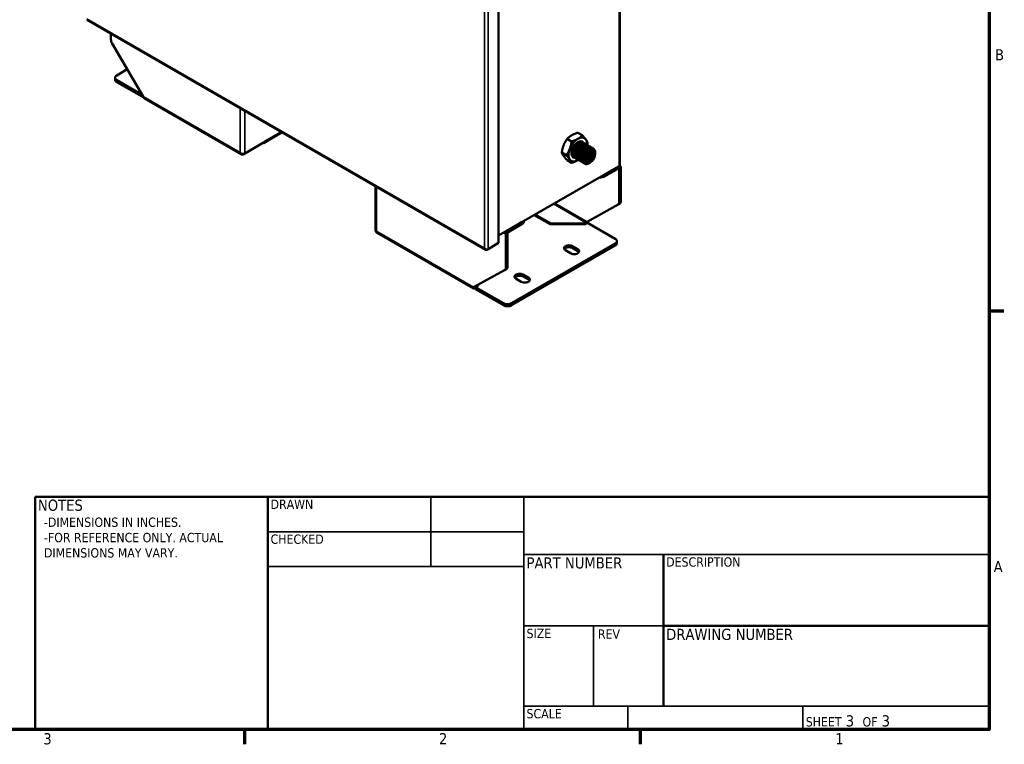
# Model space of a CAD drawing. Header units: inches. Extents: x 0 to 136, y 2 to 86.
# Tile 91 of 144: x 92 to 135, y 3 to 35. Entities that reach past the tile are written whole.
import ezdxf
from ezdxf.enums import TextEntityAlignment as Align

# ---------------------------------------------------------------- set-up
doc = ezdxf.new("R2010")
doc.units = ezdxf.units.IN
doc.header["$LTSCALE"] = 4
doc.header["$MEASUREMENT"] = 0
for name, color, linetype, lineweight in [('Border (ANSI)', 7, 'Continuous', 70), ('Symbol (ANSI)', 7, 'Continuous', 25), ('Title (ANSI)', 7, 'Continuous', 50), ('Visible (ANSI)', 7, 'Continuous', 50), ('Visible Narrow (ANSI)', 7, 'Continuous', 35)]:
    doc.layers.add(name, color=color, linetype=linetype, lineweight=lineweight)
doc.styles.add('Dimension Text', font='tahoma.ttf')
doc.styles.add('Note Text (ANSI)', font='tahoma.ttf')
doc.styles.get("Standard").update_dxf_attribs({"font": 'tahoma.ttf'})
doc.styles.add('Text Style38', font='tahoma.ttf')

# ---------------------------------------------------------------- blocks, each defined once
blk = doc.blocks.new('Borders Default Border')
at = {"layer": 'Border (ANSI)'}
for p, q in [((33.5, 5.5), (33.66, 5.5)), ((25.5, 1), (25.5, 0.84)), ((29.75, 1), (29.75, 0.84))]:
    blk.add_line(p, q, dxfattribs=at)
at = {"layer": 'Border (ANSI)', "flags": 128}
blk.add_lwpolyline([(0.5, 1), (0.5, 21), (33.5, 21), (33.5, 1), (0.5, 1)], dxfattribs=at)
at = {"layer": 'Border (ANSI)', "char_height": 0.12, "attachment_point": 7, "style": 'Dimension Text'}
for s, insert in [('B', (33.563, 8.19)), ('A', (33.549, 2.69)), ('3', (23.338, 0.837)), ('2', (27.589, 0.84)), ('1', (31.848, 0.84))]:
    blk.add_mtext(s, dxfattribs=dict(at, insert=insert))
blk = doc.blocks.new('Title Blocks ECS Standard w Comments')
at = {"layer": 'Title (ANSI)'}
for p, q in [((2.182, 4.682), (2.182, 7.182)), ((2.182, 7.182), (4.682, 7.182)), ((4.682, 7.182), (4.682, 4.682)), ((12.432, 7.182), (4.682, 7.182)), ((4.682, 7.182), (4.682, 4.682)), ((12.432, 4.682), (12.432, 7.182)), ((8.932, 6.562), (8.932, 4.932)), ((8.932, 5.794), (12.432, 5.794)), ((4.682, 4.682), (2.182, 4.682)), ((4.682, 4.682), (12.432, 4.682))]:
    blk.add_line(p, q, dxfattribs=at)
at = {"layer": 'Title (ANSI)', "lineweight": 35}
for p, q in [((6.432, 6.432), (6.432, 7.182)), ((7.432, 4.682), (7.432, 7.182)), ((4.682, 6.807), (7.432, 6.807)), ((7.432, 6.562), (12.432, 6.562)), ((4.682, 6.432), (7.432, 6.432)), ((8.932, 5.794), (7.432, 5.794)), ((8.182, 4.932), (8.182, 5.794)), ((12.432, 4.932), (7.432, 4.932)), ((8.552, 4.932), (8.552, 4.682)), ((10.432, 4.932), (10.432, 4.682))]:
    blk.add_line(p, q, dxfattribs=at)
at = {"layer": 'Title (ANSI)', "style": 'Text Style38'}
for s, p in [('DRAWN', (4.712, 7.152)), ('CHECKED', (4.712, 6.777)), ('DESCRIPTION', (8.962, 6.532)), ('SIZE', (7.462, 5.764)), ('REV', (8.229, 5.757)), ('SCALE', (7.462, 4.902))]:
    blk.add_text(s, height=0.1, dxfattribs=at).set_placement(p, align=Align.TOP_LEFT)
at = {"layer": 'Title (ANSI)', "char_height": 0.12, "style": 'Note Text (ANSI)'}
for s, insert, attachment_point in [('\\fTahoma|b0|i0;NOTES', (2.212, 7.152), 1), ('\\fTahoma|b0|i0;PART NUMBER', (7.462, 6.532), 1), ('\\fTahoma|b0|i0;DRAWING NUMBER', (8.962, 5.764), 1), ('\\fTahoma|b0|i0;\\H0.1000;SHEET\\fTahoma|b0|i0;\\H0.1200; 3  \\fTahoma|b0|i0;\\H0.1000;OF\\fTahoma|b0|i0;\\H0.1200; 3 ', (10.462, 4.712), 7)]:
    blk.add_mtext(s, dxfattribs=dict(at, insert=insert, attachment_point=attachment_point))
at = {"layer": 'Title (ANSI)', "lineweight": 30, "flags": 63}
for tag, p in [('AUTHOR', (4.712, 6.837)), ('CREATION_DATE', (6.462, 6.837)), ('CHECKED_BY', (4.712, 6.462)), ('CHECKED_DATE', (6.462, 6.462))]:
    blk.add_attdef(tag, text='', height=0.125, dxfattribs=at).set_placement(p, align=Align.BOTTOM_LEFT)
for tag, p in [('COMPANY', (9.932, 6.872)), ('Sheet_Size', (7.807, 5.307)), ('REVISION_NUMBER', (8.557, 5.307)), ('<DRAWING_NUMBER>', (10.682, 5.326))]:
    blk.add_attdef(tag, text='', height=0.24, dxfattribs=at).set_placement(p, align=Align.MIDDLE_CENTER)
for tag, height, p in [('-_Dimensions_in_inches.^M-_For_reference_only._Actual_^Mdimensions_may_vary.', 0.12, (2.212, 6.932)), ('DESCRIPTION', 0.125, (8.962, 6.312))]:
    blk.add_attdef(tag, text='', height=height, dxfattribs=at).set_placement(p, align=Align.TOP_LEFT)
blk.add_attdef('PART_NUMBER', text='', height=0.2, dxfattribs=at).set_placement((7.462, 6.223), align=Align.MIDDLE_LEFT)
blk.add_attdef('Initial_View_Scale', text='', height=0.12, dxfattribs=at).set_placement((8.522, 4.712), align=Align.BOTTOM_RIGHT)

msp = doc.modelspace()

# ---------------------------------------------------------------- linework, layer by layer
at = {"layer": 'Visible (ANSI)'}
for p, q in [((112.922, 24.91), (112.922, 64.3058)), ((118.1337, 40.0348), (118.1337, 28.2616)), ((95.2261, 34.5081), (112.3627, 24.6142)), ((96.2604, 33.6547), (96.2604, 33.9109)), ((96.3135, 33.4782), (97.6462, 31.2023)), ((96.5107, 32.1147), (96.96, 32.3741)), ((96.4375, 31.9278), (96.4375, 32.0127)), ((97.5994, 31.282), (96.5107, 31.9106)), ((97.667, 31.1581), (96.5107, 31.8257)), ((97.7055, 31.1195), (101.8734, 28.7132)), ((102.8153, 29.2064), (103.6121, 29.6664)), ((116.5187, 29.5374), (116.3246, 29.6495)), ((102.8449, 29.2398), (102.0187, 28.7628)), ((102.845, 29.272), (102.8449, 29.272)), ((102.8449, 29.272), (102.8449, 29.2398)), ((116.0594, 29.2722), (115.8653, 29.3843)), ((116.5342, 29.237), (116.5397, 29.2338)), ((116.5784, 29.2115), (116.5839, 29.2083)), ((115.8298, 28.6804), (115.6356, 28.7925)), ((116.6225, 29.186), (116.6281, 29.1828)), ((116.6667, 29.1605), (116.6723, 29.1573)), ((116.7109, 29.135), (116.7165, 29.1318)), ((116.7551, 29.1095), (116.7607, 29.1063)), ((116.7993, 29.0839), (116.8049, 29.0808)), ((116.8435, 29.0584), (116.849, 29.0552)), ((116.8877, 29.0329), (116.8932, 29.0297)), ((116.9319, 29.0074), (116.9374, 29.0042)), ((116.9761, 28.9819), (116.9816, 28.9787)), ((117.0759, 28.7464), (117.0759, 28.7853)), ((101.8476, 28.7489), (101.8476, 28.7489)), ((102.0187, 28.7628), (101.9451, 28.7203)), ((116.0594, 28.3537), (115.8653, 28.4658)), ((116.1371, 28.6003), (116.1426, 28.5971)), ((116.1813, 28.5748), (116.1868, 28.5716)), ((116.2255, 28.5492), (116.231, 28.5461)), ((116.2696, 28.5237), (116.2752, 28.5205)), ((116.3138, 28.4982), (116.3194, 28.495)), ((116.358, 28.4727), (116.3636, 28.4695)), ((116.4022, 28.4472), (116.4078, 28.444)), ((116.4464, 28.4217), (116.4519, 28.4185)), ((116.4906, 28.3962), (116.4961, 28.393)), ((116.5348, 28.3706), (116.5403, 28.3674)), ((116.8368, 28.3533), (116.8142, 28.3402)), ((116.8549, 28.3637), (116.8394, 28.3548)), ((112.922, 25.2255), (118.1005, 28.2153)), ((116.579, 28.3451), (116.5845, 28.3419)), ((117.4736, 27.8534), (118.0793, 28.2031)), ((117.4736, 27.7685), (118.0793, 28.1182)), ((118.1072, 26.672), (118.1072, 28.1021)), ((118.151, 28.2102), (118.1186, 28.2289)), ((118.1807, 26.7145), (118.1807, 28.1445)), ((107.6335, 25.4383), (107.6335, 27.3446)), ((116.7214, 25.8197), (118.0541, 26.5568)), ((118.0554, 26.5576), (118.1289, 26.6)), ((114.0113, 25.8544), (114.0113, 25.8293)), ((114.4543, 26.1102), (115.1317, 25.7191)), ((115.1686, 25.7484), (114.4981, 26.1355)), ((116.6876, 25.8141), (116.747, 25.7982)), ((113.3324, 25.4624), (113.9381, 25.8121)), ((113.3324, 25.3775), (113.9381, 25.7272)), ((116.6343, 25.7191), (115.1317, 25.7191)), ((116.5828, 25.7484), (115.1686, 25.7484)), ((115.1686, 25.7191), (115.1686, 25.7484)), ((116.6582, 25.7919), (116.5828, 25.7484)), ((116.5828, 25.7191), (116.5828, 25.7484)), ((116.6343, 25.7191), (116.7372, 25.7785)), ((116.6582, 25.7919), (116.6582, 25.7329)), ((116.7372, 25.7785), (117.9304, 25.0896)), ((107.6774, 25.3622), (111.8453, 22.9559)), ((113.231, 23.8567), (113.231, 25.2868)), ((113.3045, 23.8992), (113.3045, 25.3293)), ((118.0036, 24.9026), (118.0036, 24.9875)), ((112.3116, 24.6821), (112.3115, 24.682)), ((112.3689, 24.6366), (112.3568, 24.6184)), ((112.4194, 24.6198), (112.4718, 24.6501)), ((112.4718, 24.6501), (112.922, 24.91)), ((117.9304, 24.8855), (113.4813, 22.3168)), ((117.9304, 24.8006), (113.4813, 22.2319)), ((116.0152, 24.4687), (115.7942, 24.5962)), ((116.1036, 24.7748), (116.3246, 24.6473)), ((116.1036, 24.6899), (116.3246, 24.5624)), ((113.1779, 23.7415), (111.8452, 23.0044)), ((113.2527, 23.7847), (113.1792, 23.7423)), ((113.8939, 23.2439), (113.6729, 23.3715)), ((113.9823, 23.5501), (114.2032, 23.4225)), ((113.9823, 23.4652), (114.2032, 23.3376)), ((111.8673, 23.0071), (111.8363, 22.963)), ((111.9112, 23.0409), (111.9112, 22.9663)), ((111.9345, 22.9798), (111.9112, 22.9663)), ((111.9345, 23.0057), (112.0374, 23.0651)), ((113.1277, 22.3168), (111.9345, 23.0057)), ((111.9345, 22.9208), (111.9345, 23.0057)), ((113.1277, 22.2319), (111.9345, 22.9208)), ((111.9866, 23.0358), (111.9866, 23.0826)), ((112.0374, 23.1107), (112.0374, 23.0651))]:
    msp.add_line(p, q, dxfattribs=at)
for centre, major_axis, ratio, start_param, end_param in [((96.4372, 33.5526), (-0.125, 0.2165), 0.5773503, 0.7853982, 1.5814073), ((96.6875, 32.0127), (-0.25, 0), 0.5773503, 5.4977871, 7.0685835), ((96.6875, 31.9278), (-0.25, 0), 0.5773503, 0, 0.7853982), ((102.7436, 29.3306), (0.0717, -0.1242), 0.5773503, 5.8353546, 6.731016), ((102.7436, 29.3306), (-0.0717, 0.1242), 0.5773503, 3.8938504, 3.9269908), ((116.3246, 28.925), (-0.2812, -0.4871), 0.5773503, 3.9269908, 4.9741884), ((116.3246, 28.925), (-0.1953, -0.3383), 0.5773503, 2.8520383, 6.5682056), ((116.3246, 28.925), (0.2812, 0.4871), 0.5773503, 6.0213859, 7.0685835), ((116.3246, 28.925), (0.2812, 0.4871), 0.5773503, 5.4417315, 6.0213859), ((101.9173, 28.8534), (0.1011, -0.1755), 0.5779275, 4.7128901, 4.991226), ((101.9173, 28.8534), (-0.1014, 0.1754), 0.5779275, 1.5702952, 1.8486311), ((116.3246, 28.925), (-0.2812, -0.4871), 0.5773503, 4.9741884, 6.0213859), ((101.9173, 28.8213), (0.1434, 0), 0.5773503, 4.2053267, 5.4977871), ((101.9451, 28.8374), (-0.0717, -0.1242), 0.5773503, 5.776123, 7.0685835), ((116.3246, 28.925), (-0.2812, -0.4871), 0.5773503, 6.0213859, 7.0685835), ((116.3246, 28.925), (-0.2812, -0.4871), 0.5773503, 0.7853982, 0.8425207), ((116.8107, 28.6444), (-0.1875, -0.3248), 0.5773503, 5.4977871, 6.2831853), ((116.8394, 28.6278), (-0.1672, -0.2896), 0.5773503, 0.1579953, 0.7853982), ((116.8346, 28.6306), (0.1346, 0.2331), 0.5773503, 4.1402962, 5.0200415), ((118.0793, 28.086), (0.0717, 0.1242), 0.5773503, 5.4977871, 7.0685835), ((118.0793, 28.086), (0.0197, 0.0341), 0.5773503, 5.4977871, 7.0685835), ((118.0203, 28.2616), (0.1134, 0), 0.5773503, 5.4977871, 6.2831853), ((117.2968, 27.8705), (0.25, 0), 0.5773503, 4.5506384, 5.4977871), ((117.9304, 26.7741), (0.125, -0.2165), 0.5773503, 6.2725743, 7.0685835), ((118.0039, 26.8165), (0.125, -0.2165), 0.5773503, 0, 0.7853982), ((113.7613, 25.8293), (0.25, 0), 0.5773503, 5.4977871, 6.2831853), ((107.7769, 25.4383), (-0.1434, 0), 0.5773503, 0, 0.5070623), ((107.7769, 25.4704), (-0.1434, -0.0826), 0.0008662, 0.5065634, 0.7848992), ((107.7769, 25.4704), (-0.1433, -0.0829), 0.0008662, 5.4982861, 5.7766219), ((107.7491, 25.4864), (-0.0717, -0.1242), 0.5773503, 5.776123, 6.2831853), ((113.3324, 25.3454), (-0.0717, -0.1242), 0.5773503, 3.9269908, 5.4977871), ((113.3324, 25.3454), (-0.0197, -0.0341), 0.5773503, 3.9269908, 5.4977871), ((117.7536, 24.9875), (0.25, 0), 0.5773503, 5.4977871, 7.0685835), ((112.3916, 24.7285), (-0.0567, -0.0982), 0.5773503, 5.4977871, 5.4994635), ((112.3916, 24.7285), (-0.1134, 0), 0.5773503, 0.7853982, 0.7870745), ((112.3915, 24.7286), (0.0802, -0.1389), 0.5773503, 4.7140653, 4.7158371), ((112.3916, 24.7286), (-0.0802, 0.1389), 0.5773503, 1.5724727, 1.5742445), ((112.4194, 24.7124), (-0.0567, -0.0982), 0.5773503, 6.1725985, 7.0685835), ((112.3916, 24.6964), (-0.1134, 0), 0.5773503, 1.4602096, 2.3561945), ((115.9489, 24.6855), (-0.2188, 0), 0.5773503, 3.9269908, 7.0685835), ((115.9489, 24.6006), (-0.2188, 0), 0.5773503, 3.9269908, 5.9403287), ((116.1699, 24.558), (0.2187, 0), 0.5773503, 3.9269908, 7.0685835), ((116.1699, 24.4731), (0.2187, 0), 0.5773503, 0.3428566, 0.7853982), ((117.7536, 24.9026), (0.25, 0), 0.5773503, 5.4977871, 6.2831853), ((113.0542, 23.9588), (0.125, -0.2165), 0.5773503, 6.2725743, 7.0685835), ((113.1277, 24.0012), (0.125, -0.2165), 0.5773503, 0, 0.7853982), ((113.8276, 23.4608), (-0.2187, 0), 0.5773503, 3.9269908, 7.0685835), ((113.8276, 23.3759), (-0.2188, 0), 0.5773503, 3.9269908, 5.9403287), ((114.0486, 23.3332), (0.2188, 0), 0.5773503, 3.9269908, 7.0685835), ((114.0486, 23.2483), (0.2187, 0), 0.5773503, 0.3428566, 0.7853982), ((113.3045, 22.4188), (-0.25, 0), 0.5773503, 0.7853982, 2.3561945), ((113.3045, 22.3339), (-0.25, 0), 0.5773503, 0.7853982, 2.3561945)]:
    msp.add_ellipse(centre, major_axis=major_axis, ratio=ratio, start_param=start_param, end_param=end_param, dxfattribs=at)
for major_axis in [(-0.1562, -0.2706), (-0.1489, -0.2579)]:
    msp.add_ellipse((116.8549, 28.6188), major_axis=major_axis, ratio=0.5773503, dxfattribs=at)
for points in [[(97.6462, 31.2023), (97.6557, 31.1721), (97.6721, 31.1461), (97.6942, 31.128)], [(97.6942, 31.128), (97.6976, 31.1247), (97.7014, 31.1219), (97.7055, 31.1195)], [(116.6582, 25.7919), (116.6692, 25.7956), (116.6801, 25.8043), (116.6876, 25.8141)], [(116.6876, 25.8141), (116.7005, 25.816), (116.7119, 25.8184), (116.7214, 25.8197)], [(116.7937, 25.8597), (116.7841, 25.841), (116.7681, 25.819), (116.747, 25.7982)], [(116.747, 25.7982), (116.743, 25.7909), (116.7386, 25.7836), (116.7338, 25.7766)], [(112.3116, 24.6818), (112.3116, 24.6818), (112.3117, 24.6818), (112.3117, 24.6819)], [(112.3568, 24.6184), (112.3363, 24.6335), (112.3209, 24.6557), (112.3116, 24.6818)], [(112.3791, 24.6313), (112.3538, 24.6436), (112.3298, 24.6608), (112.3117, 24.6819)], [(111.8363, 22.963), (111.8332, 22.9702), (111.8357, 22.9853), (111.8452, 23.0044)]]:
    msp.add_open_spline(points, degree=3, dxfattribs=at)
for points, weights in [([(116.3246, 29.6495), (116.166, 29.5989), (116.0594, 29.5374)], [1.52036391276, 1.63796447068, 1.63796447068]), ([(115.8653, 29.3843), (115.7682, 29.2462), (115.7149, 29.1089)], [1.52036391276, 1.63796447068, 1.63796447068]), ([(116.0594, 29.5374), (115.9528, 29.4759), (115.8653, 29.3843)], [1.63796447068, 1.63796447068, 1.52036391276]), ([(116.0594, 29.2722), (116.0334, 29.0931), (115.9801, 28.9558)], [1.52036391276, 1.63796447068, 1.63796447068]), ([(116.3246, 29.3843), (116.218, 29.3228), (116.0594, 29.2722)], [1.63796447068, 1.63796447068, 1.52036391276]), ([(116.5187, 29.5374), (116.4311, 29.4458), (116.3246, 29.3843)], [1.52036391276, 1.63796447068, 1.63796447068]), ([(116.5187, 29.5374), (116.6157, 29.4294), (116.669, 29.3535)], [1.52036391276, 1.63796447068, 1.63796447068]), ([(116.669, 29.3535), (116.7223, 29.2777), (116.7483, 29.2107)], [1.63796447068, 1.63796447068, 1.52036391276]), ([(116.7483, 29.2107), (116.7415, 29.1634), (116.733, 29.1202)], [1.52036391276, 1.54972896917, 1.57176152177]), ([(115.7149, 29.1089), (115.6617, 28.9716), (115.6356, 28.7925)], [1.63796447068, 1.63796447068, 1.52036391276]), ([(115.6356, 28.7925), (115.6617, 28.7254), (115.7149, 28.6496)], [1.52036391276, 1.63796447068, 1.63796447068]), ([(115.9801, 28.9558), (115.9268, 28.8185), (115.8298, 28.6804)], [1.63796447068, 1.63796447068, 1.52036391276]), ([(115.7149, 28.6496), (115.7682, 28.5738), (115.8653, 28.4658)], [1.63796447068, 1.63796447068, 1.52036391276]), ([(115.9801, 28.4965), (115.9268, 28.5723), (115.8298, 28.6804)], [1.63796447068, 1.63796447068, 1.52036391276]), ([(116.0594, 28.3537), (116.0334, 28.4207), (115.9801, 28.4965)], [1.52036391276, 1.63796447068, 1.63796447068]), ([(116.3246, 28.4658), (116.218, 28.4042), (116.0594, 28.3537)], [1.63796447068, 1.63796447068, 1.52036391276]), ([(116.3475, 28.4795), (116.3362, 28.4725), (116.3246, 28.4658)], [1.6365579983, 1.63796447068, 1.63796447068])]:
    msp.add_rational_spline(points, weights, degree=2, dxfattribs=at)
for points, weights, knots in [([(116.1813, 28.5748), (116.1008, 28.6212), (116.0981, 28.7496), (116.0953, 28.878), (116.1702, 29.0142), (116.2451, 29.1503), (116.3522, 29.2153), (116.4593, 29.2803), (116.5342, 29.237)], [1, 0.923879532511, 1, 0.923879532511, 1, 0.923879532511, 1, 0.923879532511, 1], [0.475, 0.475, 0.475, 0.48, 0.48, 0.485, 0.485, 0.49, 0.49, 0.495, 0.495, 0.495]), ([(116.207, 28.562), (116.1965, 28.566), (116.1868, 28.5716), (116.1064, 28.618), (116.1036, 28.7464), (116.1008, 28.8748), (116.1757, 29.011), (116.2506, 29.1471), (116.3577, 29.2121), (116.4648, 29.2771), (116.5397, 29.2338), (116.5494, 29.2282), (116.5579, 29.2208)], [0.982888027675, 0.990176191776, 1, 0.923879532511, 1, 0.923879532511, 1, 0.923879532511, 1, 0.923879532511, 1, 0.989439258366, 0.98180885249], [0.43435472, 0.43435472, 0.43435472, 0.435, 0.435, 0.44, 0.44, 0.445, 0.445, 0.45, 0.45, 0.455, 0.455, 0.455693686, 0.455693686, 0.455693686]), ([(116.2255, 28.5492), (116.145, 28.5957), (116.1423, 28.7241), (116.1395, 28.8525), (116.2144, 28.9886), (116.2893, 29.1248), (116.3964, 29.1898), (116.5035, 29.2548), (116.5784, 29.2115)], [1, 0.923879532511, 1, 0.923879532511, 1, 0.923879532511, 1, 0.923879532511, 1], [0.435, 0.435, 0.435, 0.44, 0.44, 0.445, 0.445, 0.45, 0.45, 0.455, 0.455, 0.455]), ([(116.2512, 28.5365), (116.2407, 28.5405), (116.231, 28.5461), (116.1505, 28.5925), (116.1478, 28.7209), (116.145, 28.8493), (116.2199, 28.9854), (116.2948, 29.1216), (116.4019, 29.1866), (116.509, 29.2516), (116.5839, 29.2083), (116.5936, 29.2027), (116.6021, 29.1953)], [0.982888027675, 0.990176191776, 1, 0.923879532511, 1, 0.923879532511, 1, 0.923879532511, 1, 0.923879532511, 1, 0.989439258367, 0.98180885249], [0.39435472, 0.39435472, 0.39435472, 0.395, 0.395, 0.4, 0.4, 0.405, 0.405, 0.41, 0.41, 0.415, 0.415, 0.415693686, 0.415693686, 0.415693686]), ([(116.2696, 28.5237), (116.1892, 28.5702), (116.1865, 28.6986), (116.1837, 28.827), (116.2586, 28.9631), (116.3335, 29.0992), (116.4406, 29.1642), (116.5476, 29.2293), (116.6225, 29.186)], [1, 0.923879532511, 1, 0.923879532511, 1, 0.923879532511, 1, 0.923879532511, 1], [0.395, 0.395, 0.395, 0.4, 0.4, 0.405, 0.405, 0.41, 0.41, 0.415, 0.415, 0.415]), ([(116.2954, 28.511), (116.2849, 28.5149), (116.2752, 28.5205), (116.1947, 28.567), (116.192, 28.6954), (116.1892, 28.8238), (116.2641, 28.9599), (116.339, 29.096), (116.4461, 29.1611), (116.5532, 29.2261), (116.6281, 29.1828), (116.6378, 29.1772), (116.6463, 29.1698)], [0.982888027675, 0.990176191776, 1, 0.923879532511, 1, 0.923879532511, 1, 0.923879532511, 1, 0.923879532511, 1, 0.989439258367, 0.98180885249], [0.35435472, 0.35435472, 0.35435472, 0.355, 0.355, 0.36, 0.36, 0.365, 0.365, 0.37, 0.37, 0.375, 0.375, 0.375693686, 0.375693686, 0.375693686]), ([(116.1371, 28.6003), (116.0566, 28.6467), (116.0539, 28.7751), (116.0525, 28.839), (116.0726, 28.9102)], [1, 0.923879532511, 1, 0.960652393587, 0.961983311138], [0.515, 0.515, 0.515, 0.52, 0.52, 0.5225845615, 0.5225845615, 0.5225845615]), ([(116.1629, 28.5875), (116.1523, 28.5915), (116.1426, 28.5971), (116.0622, 28.6435), (116.0594, 28.7719), (116.0566, 28.9004), (116.1315, 29.0365), (116.1711, 29.1084), (116.224, 29.164)], [0.982888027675, 0.990176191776, 1, 0.923879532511, 1, 0.923879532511, 1, 0.958274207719, 0.962292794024], [0.47435472, 0.47435472, 0.47435472, 0.475, 0.475, 0.48, 0.48, 0.485, 0.485, 0.487740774, 0.487740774, 0.487740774]), ([(116.1198, 28.8952), (116.1364, 28.9567), (116.1684, 29.0152), (116.2071, 29.086), (116.2597, 29.1386)], [0.961939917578, 0.961863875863, 1, 0.954203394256, 0.963512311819], [0.4824950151, 0.4824950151, 0.4824950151, 0.485, 0.485, 0.4880081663, 0.4880081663, 0.4880081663]), ([(116.164, 28.8697), (116.1806, 28.9312), (116.2126, 28.9897), (116.2513, 29.0605), (116.3039, 29.1131)], [0.961939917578, 0.961863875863, 1, 0.954203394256, 0.963512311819], [0.4424950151, 0.4424950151, 0.4424950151, 0.445, 0.445, 0.4480081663, 0.4480081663, 0.4480081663]), ([(116.2082, 28.8441), (116.2248, 28.9057), (116.2568, 28.9642), (116.2955, 29.035), (116.3481, 29.0875)], [0.961939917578, 0.961863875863, 1, 0.954203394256, 0.963512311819], [0.4024950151, 0.4024950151, 0.4024950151, 0.405, 0.405, 0.4080081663, 0.4080081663, 0.4080081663]), ([(116.3138, 28.4982), (116.2334, 28.5446), (116.2307, 28.6731), (116.2279, 28.8015), (116.3028, 28.9376), (116.3777, 29.0737), (116.4848, 29.1387), (116.5918, 29.2037), (116.6667, 29.1605)], [1, 0.923879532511, 1, 0.923879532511, 1, 0.923879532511, 1, 0.923879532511, 1], [0.355, 0.355, 0.355, 0.36, 0.36, 0.365, 0.365, 0.37, 0.37, 0.375, 0.375, 0.375]), ([(116.3396, 28.4855), (116.329, 28.4894), (116.3194, 28.495), (116.2389, 28.5415), (116.2362, 28.6699), (116.2334, 28.7983), (116.3083, 28.9344), (116.3832, 29.0705), (116.4903, 29.1355), (116.5974, 29.2005), (116.6723, 29.1573), (116.682, 29.1517), (116.6905, 29.1443)], [0.982888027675, 0.990176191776, 1, 0.923879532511, 1, 0.923879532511, 1, 0.923879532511, 1, 0.923879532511, 1, 0.989439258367, 0.98180885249], [0.31435472, 0.31435472, 0.31435472, 0.315, 0.315, 0.32, 0.32, 0.325, 0.325, 0.33, 0.33, 0.335, 0.335, 0.335693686, 0.335693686, 0.335693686]), ([(116.2524, 28.8186), (116.269, 28.8802), (116.301, 28.9386), (116.3397, 29.0095), (116.3923, 29.062)], [0.961939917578, 0.961863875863, 1, 0.954203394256, 0.963512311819], [0.3624950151, 0.3624950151, 0.3624950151, 0.365, 0.365, 0.3680081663, 0.3680081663, 0.3680081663]), ([(116.358, 28.4727), (116.2776, 28.5191), (116.2748, 28.6476), (116.2721, 28.776), (116.347, 28.9121), (116.4219, 29.0482), (116.529, 29.1132), (116.636, 29.1782), (116.7109, 29.135)], [1, 0.923879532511, 1, 0.923879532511, 1, 0.923879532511, 1, 0.923879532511, 1], [0.315, 0.315, 0.315, 0.32, 0.32, 0.325, 0.325, 0.33, 0.33, 0.335, 0.335, 0.335]), ([(116.3838, 28.46), (116.3732, 28.4639), (116.3636, 28.4695), (116.2831, 28.5159), (116.2804, 28.6444), (116.2776, 28.7728), (116.3525, 28.9089), (116.4274, 29.045), (116.5345, 29.11), (116.6416, 29.175), (116.7165, 29.1318), (116.7262, 29.1262), (116.7347, 29.1188)], [0.982888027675, 0.990176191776, 1, 0.923879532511, 1, 0.923879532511, 1, 0.923879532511, 1, 0.923879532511, 1, 0.989439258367, 0.98180885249], [0.27435472, 0.27435472, 0.27435472, 0.275, 0.275, 0.28, 0.28, 0.285, 0.285, 0.29, 0.29, 0.295, 0.295, 0.295693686, 0.295693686, 0.295693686]), ([(116.2966, 28.7931), (116.3132, 28.8546), (116.3452, 28.9131), (116.3839, 28.9839), (116.4365, 29.0365)], [0.961939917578, 0.961863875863, 1, 0.954203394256, 0.963512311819], [0.3224950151, 0.3224950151, 0.3224950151, 0.325, 0.325, 0.3280081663, 0.3280081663, 0.3280081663]), ([(116.4022, 28.4472), (116.3218, 28.4936), (116.319, 28.622), (116.3163, 28.7505), (116.3912, 28.8866), (116.4661, 29.0227), (116.5732, 29.0877), (116.6802, 29.1527), (116.7551, 29.1095)], [1, 0.923879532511, 1, 0.923879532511, 1, 0.923879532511, 1, 0.923879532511, 1], [0.275, 0.275, 0.275, 0.28, 0.28, 0.285, 0.285, 0.29, 0.29, 0.295, 0.295, 0.295]), ([(116.428, 28.4344), (116.4174, 28.4384), (116.4078, 28.444), (116.3273, 28.4904), (116.3246, 28.6188), (116.3218, 28.7473), (116.3967, 28.8834), (116.4716, 29.0195), (116.5787, 29.0845), (116.6858, 29.1495), (116.7607, 29.1063), (116.7704, 29.1007), (116.7789, 29.0932)], [0.982888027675, 0.990176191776, 1, 0.923879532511, 1, 0.923879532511, 1, 0.923879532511, 1, 0.923879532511, 1, 0.989439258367, 0.98180885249], [0.23435472, 0.23435472, 0.23435472, 0.235, 0.235, 0.24, 0.24, 0.245, 0.245, 0.25, 0.25, 0.255, 0.255, 0.255693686, 0.255693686, 0.255693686]), ([(116.3408, 28.7676), (116.3574, 28.8291), (116.3894, 28.8876), (116.4281, 28.9584), (116.4807, 29.011)], [0.961939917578, 0.961863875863, 1, 0.954203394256, 0.963512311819], [0.2824950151, 0.2824950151, 0.2824950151, 0.285, 0.285, 0.2880081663, 0.2880081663, 0.2880081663]), ([(116.4464, 28.4217), (116.366, 28.4681), (116.3632, 28.5965), (116.3605, 28.7249), (116.4354, 28.8611), (116.5103, 28.9972), (116.6174, 29.0622), (116.7244, 29.1272), (116.7993, 29.0839)], [1, 0.923879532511, 1, 0.923879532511, 1, 0.923879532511, 1, 0.923879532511, 1], [0.235, 0.235, 0.235, 0.24, 0.24, 0.245, 0.245, 0.25, 0.25, 0.255, 0.255, 0.255]), ([(116.4722, 28.4089), (116.4616, 28.4129), (116.4519, 28.4185), (116.3715, 28.4649), (116.3688, 28.5933), (116.366, 28.7218), (116.4409, 28.8579), (116.5158, 28.994), (116.6229, 29.059), (116.7299, 29.124), (116.8049, 29.0808), (116.8146, 29.0752), (116.8231, 29.0677)], [0.982888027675, 0.990176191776, 1, 0.923879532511, 1, 0.923879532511, 1, 0.923879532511, 1, 0.923879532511, 1, 0.989439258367, 0.98180885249], [0.19435472, 0.19435472, 0.19435472, 0.195, 0.195, 0.2, 0.2, 0.205, 0.205, 0.21, 0.21, 0.215, 0.215, 0.215693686, 0.215693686, 0.215693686]), ([(116.385, 28.7421), (116.4016, 28.8036), (116.4336, 28.8621), (116.4723, 28.9329), (116.5249, 28.9855)], [0.961939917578, 0.961863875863, 1, 0.954203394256, 0.963512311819], [0.2424950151, 0.2424950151, 0.2424950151, 0.245, 0.245, 0.2480081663, 0.2480081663, 0.2480081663]), ([(116.4906, 28.3962), (116.4102, 28.4426), (116.4074, 28.571), (116.4047, 28.6994), (116.4796, 28.8355), (116.5545, 28.9717), (116.6615, 29.0367), (116.7686, 29.1017), (116.8435, 29.0584)], [1, 0.923879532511, 1, 0.923879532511, 1, 0.923879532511, 1, 0.923879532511, 1], [0.195, 0.195, 0.195, 0.2, 0.2, 0.205, 0.205, 0.21, 0.21, 0.215, 0.215, 0.215]), ([(116.5164, 28.3834), (116.5058, 28.3874), (116.4961, 28.393), (116.4157, 28.4394), (116.413, 28.5678), (116.4102, 28.6962), (116.4851, 28.8324), (116.56, 28.9685), (116.6671, 29.0335), (116.7741, 29.0985), (116.849, 29.0552), (116.8587, 29.0496), (116.8673, 29.0422)], [0.982888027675, 0.990176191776, 1, 0.923879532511, 1, 0.923879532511, 1, 0.923879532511, 1, 0.923879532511, 1, 0.989439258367, 0.98180885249], [0.15435472, 0.15435472, 0.15435472, 0.155, 0.155, 0.16, 0.16, 0.165, 0.165, 0.17, 0.17, 0.175, 0.175, 0.175693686, 0.175693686, 0.175693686]), ([(116.4292, 28.7166), (116.4458, 28.7781), (116.4778, 28.8366), (116.5165, 28.9074), (116.5691, 28.96)], [0.961939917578, 0.961863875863, 1, 0.954203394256, 0.963512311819], [0.2024950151, 0.2024950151, 0.2024950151, 0.205, 0.205, 0.2080081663, 0.2080081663, 0.2080081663]), ([(116.5348, 28.3706), (116.4544, 28.4171), (116.4516, 28.5455), (116.4489, 28.6739), (116.5238, 28.81), (116.5987, 28.9461), (116.7057, 29.0112), (116.8128, 29.0762), (116.8877, 29.0329)], [1, 0.923879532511, 1, 0.923879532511, 1, 0.923879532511, 1, 0.923879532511, 1], [0.155, 0.155, 0.155, 0.16, 0.16, 0.165, 0.165, 0.17, 0.17, 0.175, 0.175, 0.175]), ([(116.5606, 28.3579), (116.55, 28.3619), (116.5403, 28.3674), (116.4599, 28.4139), (116.4571, 28.5423), (116.4544, 28.6707), (116.5293, 28.8068), (116.6042, 28.943), (116.7113, 29.008), (116.8183, 29.073), (116.8932, 29.0297), (116.9029, 29.0241), (116.9115, 29.0167)], [0.982888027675, 0.990176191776, 1, 0.923879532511, 1, 0.923879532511, 1, 0.923879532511, 1, 0.923879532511, 1, 0.989439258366, 0.98180885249], [0.11435472, 0.11435472, 0.11435472, 0.115, 0.115, 0.12, 0.12, 0.125, 0.125, 0.13, 0.13, 0.135, 0.135, 0.135693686, 0.135693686, 0.135693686]), ([(116.4734, 28.6911), (116.49, 28.7526), (116.522, 28.8111), (116.5607, 28.8819), (116.6133, 28.9344)], [0.961939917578, 0.961863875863, 1, 0.954203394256, 0.963512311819], [0.1624950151, 0.1624950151, 0.1624950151, 0.165, 0.165, 0.1680081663, 0.1680081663, 0.1680081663]), ([(116.579, 28.3451), (116.4986, 28.3916), (116.4958, 28.52), (116.4931, 28.6484), (116.568, 28.7845), (116.6429, 28.9206), (116.7499, 28.9856), (116.857, 29.0506), (116.9319, 29.0074)], [1, 0.923879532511, 1, 0.923879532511, 1, 0.923879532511, 1, 0.923879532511, 1], [0.115, 0.115, 0.115, 0.12, 0.12, 0.125, 0.125, 0.13, 0.13, 0.135, 0.135, 0.135]), ([(116.6048, 28.3324), (116.5942, 28.3363), (116.5845, 28.3419), (116.5041, 28.3884), (116.5013, 28.5168), (116.4986, 28.6452), (116.5735, 28.7813), (116.6484, 28.9174), (116.7555, 28.9824), (116.8625, 29.0475), (116.9374, 29.0042), (116.9471, 28.9986), (116.9557, 28.9912)], [0.982888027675, 0.990176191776, 1, 0.923879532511, 1, 0.923879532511, 1, 0.923879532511, 1, 0.923879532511, 1, 0.989439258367, 0.98180885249], [0.07435472, 0.07435472, 0.07435472, 0.075, 0.075, 0.08, 0.08, 0.085, 0.085, 0.09, 0.09, 0.095, 0.095, 0.095693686, 0.095693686, 0.095693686]), ([(116.5176, 28.6655), (116.5342, 28.7271), (116.5662, 28.7856), (116.6049, 28.8564), (116.6575, 28.9089)], [0.961939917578, 0.961863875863, 1, 0.954203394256, 0.963512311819], [0.1224950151, 0.1224950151, 0.1224950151, 0.125, 0.125, 0.1280081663, 0.1280081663, 0.1280081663]), ([(116.6232, 28.3196), (116.5428, 28.366), (116.54, 28.4945), (116.5372, 28.6229), (116.6122, 28.759), (116.6871, 28.8951), (116.7941, 28.9601), (116.9012, 29.0251), (116.9761, 28.9819)], [1, 0.923879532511, 1, 0.923879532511, 1, 0.923879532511, 1, 0.923879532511, 1], [0.075, 0.075, 0.075, 0.08, 0.08, 0.085, 0.085, 0.09, 0.09, 0.095, 0.095, 0.095]), ([(116.5455, 28.4913), (116.5428, 28.6197), (116.6177, 28.7558), (116.6926, 28.8919), (116.7997, 28.9569), (116.9067, 29.0219), (116.9816, 28.9787), (117.0159, 28.9589), (117.0346, 28.9181)], [1, 0.923879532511, 1, 0.923879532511, 1, 0.923879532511, 1, 0.963664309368, 0.962017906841], [0.04, 0.04, 0.04, 0.045, 0.045, 0.05, 0.05, 0.055, 0.055, 0.057386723, 0.057386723, 0.057386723]), ([(116.5618, 28.64), (116.5784, 28.7015), (116.6104, 28.76), (116.6491, 28.8308), (116.7017, 28.8834)], [0.961939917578, 0.961863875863, 1, 0.954203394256, 0.963512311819], [0.0824950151, 0.0824950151, 0.0824950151, 0.085, 0.085, 0.0880081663, 0.0880081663, 0.0880081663]), ([(116.64, 28.3617), (116.593, 28.4088), (116.5908, 28.4983), (116.5881, 28.613), (116.6545, 28.7345), (116.721, 28.8561), (116.8162, 28.9142), (116.829, 28.922), (116.8417, 28.9281)], [0.975059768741, 0.939593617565, 1, 0.923879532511, 1, 0.923879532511, 1, 0.989072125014, 0.981281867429], [0.036032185, 0.036032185, 0.036032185, 0.04, 0.04, 0.045, 0.045, 0.05, 0.05, 0.050717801, 0.050717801, 0.050717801])]:
    msp.add_rational_spline(points, weights, degree=2, knots=knots, dxfattribs=at)
for points, knots in [([(116.501, 29.25), (116.4887, 29.2586), (116.4749, 29.2649), (116.439, 29.2735), (116.416, 29.2735), (116.3682, 29.2637), (116.3437, 29.2543), (116.3189, 29.2407)], [5.06951901, 5.06951901, 5.06951901, 5.06951901, 5.27449431, 5.27449431, 5.55876397, 5.55876397, 5.83224075, 5.83224075, 5.83224075, 5.83224075]), ([(116.0488, 28.7848), (116.0497, 28.7689), (116.0518, 28.7538), (116.0561, 28.7348), (116.0574, 28.7301), (116.0588, 28.7255)], [1.5562698, 1.5562698, 1.5562698, 1.5562698, 1.70805891, 1.70805891, 1.76006015, 1.76006015, 1.76006015, 1.76006015]), ([(117.0759, 28.7853), (117.0759, 28.7857), (117.0759, 28.786), (117.0757, 28.8243), (117.069, 28.8578), (117.044, 28.9106), (117.0266, 28.9301), (116.9937, 28.9489), (116.9816, 28.9533), (116.9427, 28.9606), (116.9137, 28.9576), (116.8517, 28.9359), (116.819, 28.9169), (116.7571, 28.866), (116.7283, 28.8352), (116.6759, 28.7641), (116.6528, 28.7239), (116.6179, 28.6424), (116.6059, 28.602), (116.5931, 28.5227), (116.5926, 28.4845), (116.6043, 28.4191), (116.6157, 28.3919), (116.6409, 28.3597), (116.651, 28.3503), (116.6739, 28.3353), (116.6867, 28.3299), (116.7006, 28.3266)], [-3.6392372, -3.6392372, -3.6392372, -3.6392372, -3.6360428, -3.6360428, -3.2724747, -3.2724747, -2.9307963, -2.9307963, -2.7557336, -2.7557336, -2.4080386, -2.4080386, -2.0503149, -2.0503149, -1.7095617, -1.7095617, -1.3583501, -1.3583501, -1.0244529, -1.0244529, -0.6796257, -0.6796257, -0.3524748, -0.3524748, -0.1780903, -0.1780903, 0, 0, 0, 0]), ([(116.925, 28.8393), (116.9361, 28.8318), (116.9454, 28.8215), (116.96, 28.7959), (116.9652, 28.7807), (116.9718, 28.7406), (116.9713, 28.7149), (116.9645, 28.6742), (116.9613, 28.6605), (116.9529, 28.6327), (116.9477, 28.6187), (116.9356, 28.591), (116.9287, 28.5773), (116.9053, 28.5369), (116.8867, 28.512), (116.8458, 28.4695), (116.8241, 28.4523), (116.7804, 28.4283), (116.7591, 28.4216), (116.7297, 28.42), (116.7204, 28.4209), (116.703, 28.4253), (116.6949, 28.429), (116.673, 28.4437), (116.6618, 28.4585), (116.6496, 28.4898), (116.6465, 28.5038), (116.6451, 28.519)], [0, 0, 0, 0, 0.1704655, 0.1704655, 0.3443654, 0.3443654, 0.5740683, 0.5740683, 0.6879766, 0.6879766, 0.8030307, 0.8030307, 0.9196026, 0.9196026, 1.158852, 1.158852, 1.3987919, 1.3987919, 1.6366022, 1.6366022, 1.7543639, 1.7543639, 1.8733647, 1.8733647, 2.1091109, 2.1091109, 2.2629933, 2.2629933, 2.2629933, 2.2629933]), ([(116.8396, 28.8518), (116.846, 28.8325), (116.8487, 28.8098), (116.8475, 28.7853), (116.8462, 28.757), (116.8398, 28.7263), (116.8289, 28.6961), (116.8179, 28.6658), (116.8026, 28.6361), (116.7843, 28.6096), (116.7661, 28.5832), (116.7449, 28.5601), (116.723, 28.5424), (116.7011, 28.5247), (116.6784, 28.5126), (116.6572, 28.507), (116.6537, 28.5061), (116.6504, 28.5053), (116.647, 28.5048)], [0.383869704, 0.383869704, 0.383869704, 0.383869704, 0.390625, 0.390625, 0.390625, 0.3984375, 0.3984375, 0.3984375, 0.40625, 0.40625, 0.40625, 0.4140625, 0.4140625, 0.4140625, 0.421875, 0.421875, 0.421875, 0.423141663, 0.423141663, 0.423141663, 0.423141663]), ([(116.8071, 28.828), (116.8076, 28.8154), (116.8071, 28.8021), (116.8054, 28.7884), (116.8019, 28.7594), (116.7934, 28.7286), (116.7807, 28.699), (116.768, 28.6693), (116.7512, 28.6408), (116.7319, 28.6161), (116.7126, 28.5914), (116.6909, 28.5706), (116.669, 28.5555), (116.6619, 28.5506), (116.6548, 28.5464), (116.6477, 28.5428)], [0.277563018, 0.277563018, 0.277563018, 0.277563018, 0.28125, 0.28125, 0.28125, 0.2890625, 0.2890625, 0.2890625, 0.296875, 0.296875, 0.296875, 0.3046875, 0.3046875, 0.3046875, 0.307201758, 0.307201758, 0.307201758, 0.307201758]), ([(116.8681, 28.856), (116.8688, 28.8548), (116.8695, 28.8537), (116.8702, 28.8525), (116.8811, 28.8335), (116.8872, 28.8092), (116.8882, 28.7819), (116.8891, 28.7545), (116.8849, 28.7241), (116.8759, 28.6936), (116.8669, 28.6631), (116.8532, 28.6324), (116.8361, 28.6044), (116.8191, 28.5764), (116.7987, 28.5512), (116.7771, 28.5311), (116.7554, 28.511), (116.7325, 28.496), (116.7106, 28.4874), (116.69, 28.4794), (116.6703, 28.4772), (116.6532, 28.4808)], [0.491707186, 0.491707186, 0.491707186, 0.491707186, 0.4921875, 0.4921875, 0.4921875, 0.5, 0.5, 0.5, 0.5078125, 0.5078125, 0.5078125, 0.515625, 0.515625, 0.515625, 0.5234375, 0.5234375, 0.5234375, 0.53125, 0.53125, 0.53125, 0.53858968, 0.53858968, 0.53858968, 0.53858968]), ([(116.893, 28.8537), (116.8964, 28.8504), (116.8996, 28.8469), (116.9026, 28.8431), (116.9156, 28.8263), (116.924, 28.8039), (116.9273, 28.7778), (116.9305, 28.7517), (116.9285, 28.722), (116.9216, 28.6914), (116.9147, 28.6609), (116.9028, 28.6295), (116.8871, 28.6002), (116.8715, 28.571), (116.8521, 28.5439), (116.831, 28.5215), (116.8098, 28.499), (116.7869, 28.4813), (116.7645, 28.4699), (116.742, 28.4585), (116.7201, 28.4535), (116.7009, 28.4552), (116.6821, 28.4569), (116.666, 28.465), (116.6539, 28.4788)], [0.599768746, 0.599768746, 0.599768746, 0.599768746, 0.6015625, 0.6015625, 0.6015625, 0.609375, 0.609375, 0.609375, 0.6171875, 0.6171875, 0.6171875, 0.625, 0.625, 0.625, 0.6328125, 0.6328125, 0.6328125, 0.640625, 0.640625, 0.640625, 0.6484375, 0.6484375, 0.6484375, 0.656049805, 0.656049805, 0.656049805, 0.656049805]), ([(116.7597, 28.7808), (116.7537, 28.7546), (116.7441, 28.7279), (116.7314, 28.7025), (116.7171, 28.6737), (116.699, 28.6467), (116.679, 28.624), (116.6736, 28.6179), (116.6681, 28.6122), (116.6626, 28.6068)], [0.172796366, 0.172796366, 0.172796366, 0.172796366, 0.1796875, 0.1796875, 0.1796875, 0.1875, 0.1875, 0.1875, 0.189578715, 0.189578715, 0.189578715, 0.189578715]), ([(116.8379, 28.8514), (116.8517, 28.8551), (116.8651, 28.8566), (116.8776, 28.8558), (116.8954, 28.8547), (116.9115, 28.8491), (116.925, 28.8393)], [0.698607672, 0.698607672, 0.698607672, 0.698607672, 0.703125, 0.703125, 0.703125, 0.709513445, 0.709513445, 0.709513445, 0.709513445]), ([(116.8403, 28.853), (116.8486, 28.857), (116.8568, 28.8605), (116.8771, 28.8673), (116.8889, 28.87), (116.9115, 28.8722), (116.9222, 28.8718), (116.9429, 28.868), (116.9528, 28.8646), (116.9793, 28.85), (116.9935, 28.8348), (117.0137, 28.795), (117.0196, 28.7707), (117.0218, 28.7256), (117.0208, 28.7067), (117.0149, 28.6674), (117.0101, 28.6473), (117.0036, 28.6271)], [3.378646, 3.378646, 3.378646, 3.378646, 3.4666183, 3.4666183, 3.5960297, 3.5960297, 3.7229986, 3.7229986, 3.8550148, 3.8550148, 4.1110279, 4.1110279, 4.3693677, 4.3693677, 4.5381861, 4.5381861, 4.7061614, 4.7061614, 4.7061614, 4.7061614]), ([(116.8749, 28.4391), (116.8961, 28.4613), (116.9115, 28.4833), (116.9352, 28.5199), (116.9475, 28.5431), (116.966, 28.5873), (116.9785, 28.6206), (116.9882, 28.6869), (116.9898, 28.7168), (116.9826, 28.7572), (116.9798, 28.7674), (116.9709, 28.7914), (116.9638, 28.8041), (116.9463, 28.825), (116.9362, 28.8333), (116.925, 28.8393)], [0.000001, 0.000001, 0.000001, 0.000001, 0.2592759, 0.2592759, 0.631451, 0.631451, 0.9393639, 0.9393639, 1.1322255, 1.1322255, 1.2034127, 1.2034127, 1.311121, 1.311121, 1.415005, 1.415005, 1.415005, 1.415005]), ([(116.9973, 28.8258), (117.0036, 28.8136), (117.0085, 28.7998), (117.013, 28.7783), (117.014, 28.7719), (117.0175, 28.741), (117.0165, 28.7145), (117.0107, 28.6797), (117.0093, 28.6726), (117.0009, 28.6354), (116.9901, 28.605), (116.9722, 28.5677), (116.9682, 28.5599), (116.958, 28.5413), (116.9516, 28.5307), (116.9366, 28.508), (116.9279, 28.4962), (116.9049, 28.4679), (116.8902, 28.4525), (116.8749, 28.4391)], [-1.2137008, -1.2137008, -1.2137008, -1.2137008, -1.0567227, -1.0567227, -0.9923287, -0.9923287, -0.7584826, -0.7584826, -0.6991942, -0.6991942, -0.4502388, -0.4502388, -0.38362, -0.38362, -0.2887042, -0.2887042, -0.1743402, -0.1743402, -0.000001, -0.000001, -0.000001, -0.000001]), ([(116.8382, 28.354), (116.8286, 28.3484), (116.8188, 28.3433), (116.7866, 28.3285), (116.7645, 28.3215), (116.712, 28.3126), (116.6828, 28.3145), (116.6433, 28.3283), (116.6306, 28.3351), (116.5992, 28.3582), (116.5827, 28.3781), (116.564, 28.4149), (116.5588, 28.4284), (116.5491, 28.4625), (116.5467, 28.4799), (116.5455, 28.4913)], [-0.76209649, -0.76209649, -0.76209649, -0.76209649, -0.710598, -0.710598, -0.59519639, -0.59519639, -0.42741628, -0.42741628, -0.33866906, -0.33866906, -0.18450433, -0.18450433, -0.10612353, -0.10612353, 0, 0, 0, 0]), ([(116.7582, 28.7743), (116.7514, 28.752), (116.7426, 28.7297), (116.7265, 28.6972), (116.7206, 28.6865), (116.7078, 28.6651), (116.7007, 28.6544), (116.6841, 28.6316), (116.6744, 28.6197), (116.6638, 28.6082), (116.6632, 28.6075), (116.6626, 28.6069)], [-25.90570517, -25.90570517, -25.90570517, -25.90570517, -25.7211883, -25.7211883, -25.62863685, -25.62863685, -25.52963626, -25.52963626, -25.4087567, -25.4087567, -25.40164004, -25.40164004, -25.40164004, -25.40164004]), ([(116.7985, 28.7514), (116.798, 28.7496), (116.7974, 28.7479), (116.7922, 28.7314), (116.7866, 28.7168), (116.7771, 28.6953), (116.7737, 28.6882), (116.7632, 28.6675), (116.7556, 28.6541), (116.7387, 28.628), (116.7295, 28.6153), (116.7139, 28.596), (116.7079, 28.5891), (116.7016, 28.5824)], [-21.75478166, -21.75478166, -21.75478166, -21.75478166, -21.74006112, -21.74006112, -21.61946086, -21.61946086, -21.5597909, -21.5597909, -21.44234723, -21.44234723, -21.32063652, -21.32063652, -21.24616648, -21.24616648, -21.24616648, -21.24616648]), ([(116.8389, 28.7289), (116.8383, 28.7267), (116.8376, 28.7245), (116.8345, 28.715), (116.832, 28.7077), (116.8216, 28.6807), (116.8125, 28.6611), (116.7975, 28.6343), (116.7927, 28.6264), (116.7836, 28.612), (116.7792, 28.6056), (116.7642, 28.5848), (116.7531, 28.5712), (116.7414, 28.5587)], [-17.58187494, -17.58187494, -17.58187494, -17.58187494, -17.56376139, -17.56376139, -17.50389866, -17.50389866, -17.34014959, -17.34014959, -17.26957525, -17.26957525, -17.20967316, -17.20967316, -17.0704575, -17.0704575, -17.0704575, -17.0704575]), ([(116.8794, 28.7067), (116.8777, 28.701), (116.8759, 28.6953), (116.8703, 28.6793), (116.8662, 28.669), (116.8494, 28.6304), (116.8339, 28.6031), (116.8113, 28.5712), (116.8062, 28.5644), (116.7945, 28.5498), (116.7879, 28.5421), (116.7811, 28.5349)], [-13.38737563, -13.38737563, -13.38737563, -13.38737563, -13.34064221, -13.34064221, -13.2556775, -13.2556775, -13.01883564, -13.01883564, -12.95261142, -12.95261142, -12.87135923, -12.87135923, -12.87135923, -12.87135923]), ([(116.9199, 28.6843), (116.9181, 28.6782), (116.9161, 28.6722), (116.9114, 28.6588), (116.9086, 28.6514), (116.9021, 28.6356), (116.8982, 28.6271), (116.8846, 28.5991), (116.8736, 28.5801), (116.8571, 28.5557), (116.8525, 28.5494), (116.8424, 28.5361), (116.8367, 28.5291), (116.8276, 28.5185), (116.8242, 28.5148), (116.8208, 28.5111)], [-9.16416767, -9.16416767, -9.16416767, -9.16416767, -9.11429502, -9.11429502, -9.05389549, -9.05389549, -8.98292068, -8.98292068, -8.81628471, -8.81628471, -8.75614326, -8.75614326, -8.68502314, -8.68502314, -8.64425217, -8.64425217, -8.64425217, -8.64425217]), ([(116.9657, 28.6812), (116.9601, 28.6587), (116.9524, 28.636), (116.9383, 28.6037), (116.9336, 28.5939), (116.9235, 28.5744), (116.918, 28.5648), (116.8961, 28.5293), (116.8778, 28.5055), (116.8533, 28.4798), (116.8484, 28.475), (116.8392, 28.4663), (116.8348, 28.4624), (116.8303, 28.4587)], [-4.9660001, -4.9660001, -4.9660001, -4.9660001, -4.7792511, -4.7792511, -4.69654562, -4.69654562, -4.61189975, -4.61189975, -4.37786568, -4.37786568, -4.32107092, -4.32107092, -4.27077692, -4.27077692, -4.27077692, -4.27077692]), ([(116.6232, 28.3196), (116.6382, 28.3115), (116.6545, 28.3064), (116.6891, 28.3021), (116.7071, 28.3028), (116.7544, 28.3114), (116.7843, 28.3229), (116.8142, 28.3402)], [-5.29722266, -5.29722266, -5.29722266, -5.29722266, -5.14644006, -5.14644006, -5.00158803, -5.00158803, -4.78061311, -4.78061311, -4.78061311, -4.78061311]), ([(111.9112, 22.9663), (111.8965, 22.9565), (111.8818, 22.9511), (111.8688, 22.9505), (111.8558, 22.95), (111.8445, 22.9543), (111.8363, 22.963)], [0, 0, 0, 0, 0.5000006, 0.5000006, 0.5000006, 1, 1, 1, 1]), ([(111.889, 23.0287), (111.8879, 23.0278), (111.8868, 23.0269), (111.8811, 23.0224), (111.8773, 23.0187), (111.8714, 23.0125), (111.8693, 23.0098), (111.8677, 23.0077), (111.8675, 23.0074), (111.8673, 23.0071)], [0.04219391, 0.04219391, 0.04219391, 0.04219391, 0.05513388, 0.05513388, 0.11073231, 0.11073231, 0.16625012, 0.16625012, 0.17632562, 0.17632562, 0.17632562, 0.17632562])]:
    msp.add_open_spline(points, degree=3, knots=knots, dxfattribs=at)
at = {"layer": 'Visible Narrow (ANSI)'}
for p, q in [((112.3115, 24.6822), (112.3115, 64.0138)), ((112.4718, 64.0459), (112.4718, 24.6501)), ((118.1005, 28.2153), (118.1005, 40.0156)), ((95.2304, 34.5439), (112.3115, 24.6822)), ((96.5107, 31.9106), (96.5107, 31.8257)), ((97.6462, 31.2023), (101.8159, 28.7949)), ((101.8159, 28.7949), (101.8159, 30.7035)), ((102.0187, 28.7628), (102.0187, 30.5864)), ((102.845, 29.272), (103.5701, 29.6907)), ((118.1072, 28.1021), (118.0793, 28.1182)), ((117.4736, 27.8534), (117.4736, 27.7685)), ((107.6755, 25.4118), (107.6755, 27.3204)), ((118.1072, 26.672), (118.1807, 26.7145)), ((115.2806, 26.5872), (116.6582, 25.7919)), ((116.7214, 25.8197), (115.3363, 26.6194)), ((107.6755, 25.4118), (111.8452, 23.0044)), ((113.9381, 25.7272), (113.9381, 25.8121)), ((113.231, 25.2868), (113.1296, 25.3454)), ((116.1036, 24.7748), (116.1036, 24.6899)), ((116.3246, 24.6473), (116.3246, 24.5624)), ((117.9304, 24.8006), (117.9304, 24.8855)), ((113.231, 23.8567), (113.3045, 23.8992)), ((113.9823, 23.5501), (113.9823, 23.4652)), ((114.2032, 23.4225), (114.2032, 23.3376)), ((113.1277, 22.2319), (113.1277, 22.3168)), ((113.4813, 22.3168), (113.4813, 22.2319))]:
    msp.add_line(p, q, dxfattribs=at)

# ---------------------------------------------------------------- block references
at = {"xscale": 4, "yscale": 4, "zscale": 4}
for name, p in [('Borders Default Border', (0, 0)), ('Title Blocks ECS Standard w Comments', (84.2734, -14.7295))]:
    msp.add_blockref(name, p, dxfattribs=at)

# ---------------------------------------------------------------- texts
at = {"layer": 'Symbol (ANSI)', "insert": (93.3815, 13.1076), "char_height": 0.4, "width": 9.364104, "attachment_point": 1, "line_spacing_factor": 0.987884, "style": 'Note Text (ANSI)'}
msp.add_mtext('\\fTahoma|b0|i0;\\H0.4000;-DIMENSIONS IN INCHES.\\P\\fTahoma|b0|i0;\\H0.4000;-FOR REFERENCE ONLY. ACTUAL \\PDIMENSIONS MAY VARY.', dxfattribs=at)

doc.saveas('drawing.dxf')
